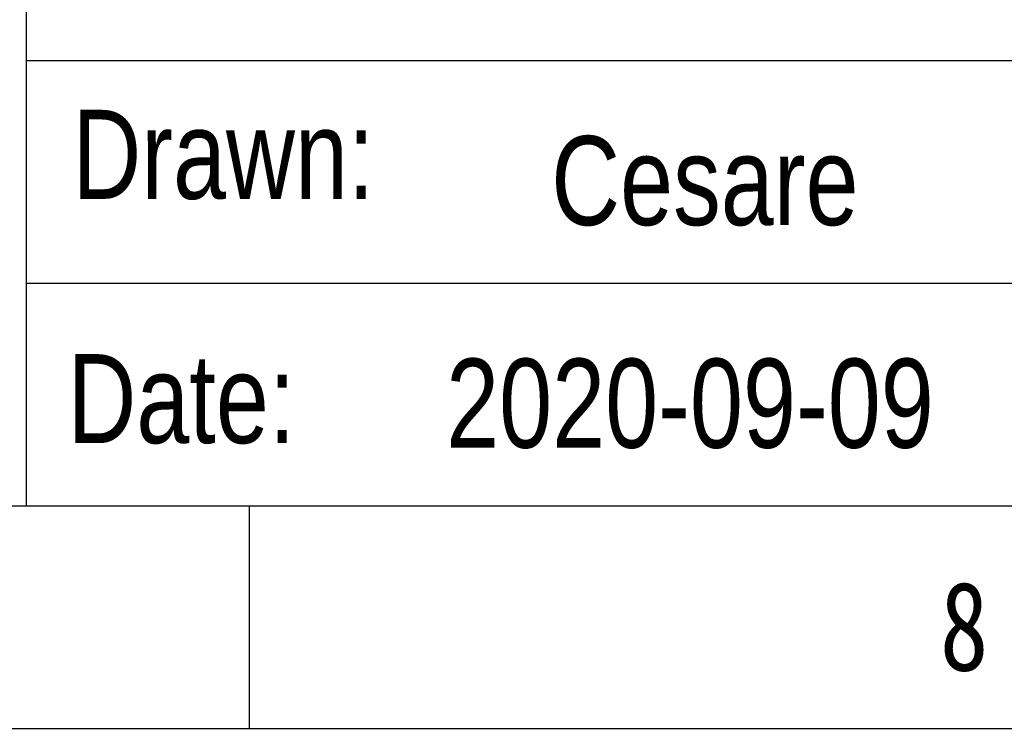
# Model space of a CAD drawing. Header units: millimetres. Extents: x 621 to 788, y 51 to 168.
# Tile 21 of 34: x 747 to 759, y 51 to 60. Entities that reach past the tile are written whole.
import ezdxf

# ---------------------------------------------------------------- set-up
doc = ezdxf.new("R2010")
doc.units = ezdxf.units.MM
doc.header["$LTSCALE"] = 30.734
doc.layers.add('04 \\M+2A4E5\\M+2A672', color=1, linetype='CONTINUOUS')
doc.layers.add('07 图框', color=15, linetype='CONTINUOUS')
doc.styles.add('ST1', font='txt', dxfattribs={"width": 0.8})

msp = doc.modelspace()

# ---------------------------------------------------------------- linework, layer by layer
at = {"layer": '07 图框'}
for p, q in [((746.624, 53.558), (746.624, 64.758)), ((746.624, 59.158), (784.704, 59.158)), ((746.624, 56.358), (784.704, 56.358)), ((623.984, 53.558), (784.704, 53.558)), ((749.424, 53.558), (749.424, 50.758)), ((621.184, 50.758), (787.504, 50.758))]:
    msp.add_line(p, q, dxfattribs=at)

# ---------------------------------------------------------------- texts
at = {"layer": '04 \\M+2A4E5\\M+2A672', "char_height": 1.12, "width": 6.72557, "attachment_point": 1, "style": 'ST1'}
for s, insert in [('{\\W3.74132; }Cesare', (751.662, 58.207)), ('{\\W0.566324; }2020-09-09', (751.662, 55.407))]:
    msp.add_mtext(s, dxfattribs=dict(at, insert=insert))
at = {"layer": '07 图框', "char_height": 1.12, "attachment_point": 1, "style": 'ST1'}
for s, insert, width in [('Drawn:', (747.202, 58.537), 5.80126), ('Date:', (747.14, 55.465), 3.2863), ('{\\f@SimSun|b0|i0|c134|p2;8}', (758.103, 52.604), 2.30997)]:
    msp.add_mtext(s, dxfattribs=dict(at, insert=insert, width=width))

doc.saveas('drawing.dxf')
